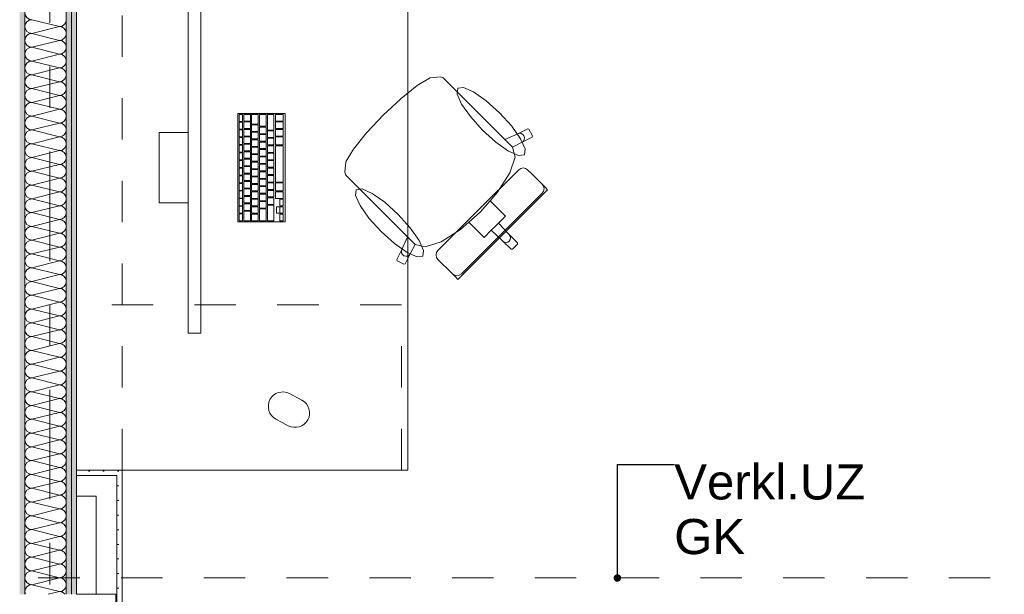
# Model space of a CAD drawing. Header units: metres. Extents: x -4 to 100, y -11 to 17.
# Tile 35 of 256: x 4.06 to 6.44, y 0.71 to 2.1. Entities that reach past the tile are written whole.
import ezdxf

# ---------------------------------------------------------------- set-up
doc = ezdxf.new("R2010")
doc.units = ezdxf.units.M
doc.header["$MEASUREMENT"] = 0
for name, pattern in [('Strichlinie doppelt', [0.546806, 0.264583, -0.105833, 0.070556, -0.105833]), ('Strichlinie eng', [0.115, 0.075, -0.04]), ('Untersicht', [0.1, 0.075, -0.025])]:
    doc.linetypes.add(name, pattern=pattern)
for name, color, linetype in [('152 - Bemaßung_ Beschriftung.Ausbau', 7, 'Continuous'), ('451 - Universal.Achsen Raster', 7, 'Continuous'), ('650 - Abdeckung.Fußboden Aufbau', 7, 'Continuous'), ('Neubau_152 - Bemaßung_ Beschriftung.Ausbau', 7, 'Continuous'), ('Neubau_606 - Struktur.Wand Innen Ausbau', 7, 'Continuous'), ('Neubau_653 - Abdeckung.TB Verkofferung', 7, 'Continuous'), ('Neubau_701 - Einrichtung.Möbel', 7, 'Continuous')]:
    doc.layers.add(name, color=color, linetype=linetype)
doc.styles.add('ERSTELLTER_STIL_2', font='txt')
doc.dimstyles.new('ERSTELLTER_STIL__3', dxfattribs={"dimtxt": 0.1, "dimasz": 0.0532, "dimexe": 0.18, "dimexo": 0.0625, "dimgap": 0, "dimtad": 1, "dimzin": 0, "dimdsep": 46, "dimtxsty": 'ERSTELLTER_STIL_2', "dimblk": 'ARROWHEAD_2', "dimblk1": 'ARROWHEAD_2', "dimblk2": 'ARROWHEAD_2', "dimcen": 0.09, "dimse1": 1, "dimse2": 1, "dimclrd": 7, "dimclre": 7, "dimclrt": 7, "dimazin": 0, "dimtfac": 1, "dimtdec": 4, "dimtmove": 0, "dimatfit": 3, "dimfxl": 1, "dimtolj": 1, "dimtzin": 0, "dimarcsym": 0})
doc.dimstyles.new('ERSTELLTER_STIL__5', dxfattribs={"dimtxt": 0.1, "dimasz": 0.0532, "dimexe": 0.18, "dimexo": 0.0625, "dimgap": 0, "dimtad": 1, "dimtih": 1, "dimtoh": 1, "dimzin": 0, "dimdsep": 46, "dimtxsty": 'ERSTELLTER_STIL_2', "dimblk": 'ARROWHEAD_2', "dimblk1": 'ARROWHEAD_2', "dimblk2": 'ARROWHEAD_2', "dimcen": 0.09, "dimse1": 1, "dimse2": 1, "dimclrd": 7, "dimclre": 7, "dimclrt": 7, "dimazin": 0, "dimtfac": 1, "dimtdec": 4, "dimtmove": 0, "dimatfit": 3, "dimfxl": 1, "dimtolj": 1, "dimtzin": 0, "dimarcsym": 0})
doc.dimstyles.new('ERSTELLTER_STIL__8', dxfattribs={"dimtxt": 0.18, "dimasz": 0.03648, "dimexe": 0.18, "dimexo": 0.0625, "dimgap": 0, "dimtad": 0, "dimtih": 1, "dimtoh": 1, "dimdec": 4, "dimzin": 0, "dimdsep": 46, "dimcen": 0.09, "dimadec": 0, "dimazin": 0, "dimtfac": 1, "dimtdec": 4, "dimtmove": 0, "dimatfit": 3, "dimldrblk": 'ARROWHEAD_11', "dimfxl": 1, "dimtolj": 1, "dimtzin": 0, "dimarcsym": 0})
pattern_1 = [(45, (0, 0), (-0.01767767, 0.01767767), [0, -0.025])]

# ---------------------------------------------------------------- blocks, each defined once
blk = doc.blocks.new('*X37')
at = {"layer": 'Neubau_606 - Struktur.Wand Innen Ausbau', "color": 7, "linetype": 'Continuous', "lineweight": 5}
for p, q in [((4.0867, 2.1), (4.1533, 2.0833)), ((4.0867, 2.0667), (4.1533, 2.0833)), ((4.0867, 2.0667), (4.1533, 2.05)), ((4.0867, 2.0333), (4.1533, 2.05)), ((4.0867, 2.0333), (4.1533, 2.0167)), ((4.0867, 2), (4.1533, 2.0167)), ((4.0867, 2), (4.1533, 1.9833)), ((4.0867, 1.9667), (4.1533, 1.9833)), ((4.0867, 1.9667), (4.1533, 1.95)), ((4.0867, 1.9333), (4.1533, 1.95)), ((4.0867, 1.9333), (4.1533, 1.9167)), ((4.0867, 1.9), (4.1533, 1.9167)), ((4.0867, 1.9), (4.1533, 1.8833)), ((4.0867, 1.8667), (4.1533, 1.8833)), ((4.0867, 1.8667), (4.1533, 1.85)), ((4.0867, 1.8333), (4.1533, 1.85)), ((4.0867, 1.8333), (4.1533, 1.8167)), ((4.0867, 1.8), (4.1533, 1.8167)), ((4.0867, 1.8), (4.1533, 1.7833)), ((4.0867, 1.7667), (4.1533, 1.7833)), ((4.0867, 1.7667), (4.1533, 1.75)), ((4.0867, 1.7333), (4.1533, 1.75)), ((4.0867, 1.7333), (4.1533, 1.7167)), ((4.0867, 1.7), (4.1533, 1.7167)), ((4.0867, 1.7), (4.1533, 1.6833)), ((4.0867, 1.6667), (4.1533, 1.6833)), ((4.0867, 1.6667), (4.1533, 1.65)), ((4.0867, 1.6333), (4.1533, 1.65)), ((4.0867, 1.6333), (4.1533, 1.6167)), ((4.0867, 1.6), (4.1533, 1.6167)), ((4.0867, 1.6), (4.1533, 1.5833)), ((4.0867, 1.5667), (4.1533, 1.5833)), ((4.0867, 1.5667), (4.1533, 1.55)), ((4.0867, 1.5333), (4.1533, 1.55)), ((4.0867, 1.5333), (4.1533, 1.5167)), ((4.0867, 1.5), (4.1533, 1.5167)), ((4.0867, 1.5), (4.1533, 1.4833)), ((4.0867, 1.4667), (4.1533, 1.4833)), ((4.0867, 1.4667), (4.1533, 1.45)), ((4.0867, 1.4333), (4.1533, 1.45)), ((4.0867, 1.4333), (4.1533, 1.4167)), ((4.0867, 1.4), (4.1533, 1.4167)), ((4.0867, 1.4), (4.1533, 1.3833)), ((4.0867, 1.3667), (4.1533, 1.3833)), ((4.0867, 1.3667), (4.1533, 1.35)), ((4.0867, 1.3333), (4.1533, 1.35)), ((4.0867, 1.3333), (4.1533, 1.3167)), ((4.0867, 1.3), (4.1533, 1.3167)), ((4.0867, 1.3), (4.1533, 1.2833)), ((4.0867, 1.2667), (4.1533, 1.2833)), ((4.0867, 1.2667), (4.1533, 1.25)), ((4.0867, 1.2333), (4.1533, 1.25)), ((4.0867, 1.2333), (4.1533, 1.2167)), ((4.0867, 1.2), (4.1533, 1.2167)), ((4.0867, 1.2), (4.1533, 1.1833)), ((4.0867, 1.1667), (4.1533, 1.1833)), ((4.0867, 1.1667), (4.1533, 1.15)), ((4.0867, 1.1333), (4.1533, 1.15)), ((4.0867, 1.1333), (4.1533, 1.1167)), ((4.0867, 1.1), (4.1533, 1.1167)), ((4.0867, 1.1), (4.1533, 1.0833)), ((4.0867, 1.0667), (4.1533, 1.0833)), ((4.0867, 1.0667), (4.1533, 1.05)), ((4.0867, 1.0333), (4.1533, 1.05)), ((4.0867, 1.0333), (4.1533, 1.0167)), ((4.0867, 1), (4.1533, 1.0167)), ((4.0867, 1), (4.1533, 0.9833)), ((4.0867, 0.9667), (4.1533, 0.9833)), ((4.0867, 0.9667), (4.1533, 0.95)), ((4.0867, 0.9333), (4.1533, 0.95)), ((4.0867, 0.9333), (4.1533, 0.9167)), ((4.0867, 0.9), (4.1533, 0.9167)), ((4.0867, 0.9), (4.1533, 0.8833)), ((4.0867, 0.8667), (4.1533, 0.8833)), ((4.0867, 0.8667), (4.1533, 0.85)), ((4.0867, 0.8333), (4.1533, 0.85)), ((4.0867, 0.8333), (4.1533, 0.8167)), ((4.0867, 0.8), (4.1533, 0.8167)), ((4.0867, 0.8), (4.1533, 0.7833)), ((4.0867, 0.7667), (4.1533, 0.7833)), ((4.0867, 0.7667), (4.1533, 0.75)), ((4.0867, 0.7333), (4.1533, 0.75)), ((4.0867, 0.7333), (4.1533, 0.7167)), ((4.1266, 0.71), (4.1533, 0.7167))]:
    blk.add_line(p, q, dxfattribs=at)
for centre, start, end in [((4.0867, 2.1167), 180, 270), ((4.0867, 2.0833), 90, 180), ((4.1533, 2.1), 270, 0), ((4.0867, 2.0833), 180, 270), ((4.1533, 2.0667), 0, 90), ((4.0867, 2.05), 90, 180), ((4.0867, 2.05), 180, 270), ((4.1533, 2.0667), 270, 0), ((4.1533, 2.0333), 0, 90), ((4.0867, 2.0167), 90, 180), ((4.1533, 2.0333), 270, 0), ((4.0867, 2.0167), 180, 270), ((4.0867, 1.9833), 90, 180), ((4.1533, 2), 0, 90), ((4.1533, 2), 270, 0), ((4.0867, 1.9833), 180, 270), ((4.1533, 1.9667), 0, 90), ((4.0867, 1.95), 90, 180), ((4.1533, 1.9667), 270, 0), ((4.0867, 1.95), 180, 270), ((4.0867, 1.9167), 90, 180), ((4.1533, 1.9333), 0, 90), ((4.1533, 1.9333), 270, 0), ((4.0867, 1.9167), 180, 270), ((4.1533, 1.9), 0, 90), ((4.0867, 1.8833), 90, 180), ((4.0867, 1.8833), 180, 270), ((4.1533, 1.9), 270, 0), ((4.1533, 1.8667), 0, 90), ((4.0867, 1.85), 90, 180), ((4.1533, 1.8667), 270, 0), ((4.0867, 1.85), 180, 270), ((4.0867, 1.8167), 90, 180), ((4.1533, 1.8333), 0, 90), ((4.1533, 1.8333), 270, 0), ((4.0867, 1.8167), 180, 270), ((4.1533, 1.8), 0, 90), ((4.0867, 1.7833), 90, 180), ((4.1533, 1.8), 270, 0), ((4.0867, 1.7833), 180, 270), ((4.0867, 1.75), 90, 180), ((4.1533, 1.7667), 0, 90), ((4.1533, 1.7667), 270, 0), ((4.0867, 1.75), 180, 270), ((4.1533, 1.7333), 0, 90), ((4.0867, 1.7167), 90, 180), ((4.0867, 1.7167), 180, 270), ((4.1533, 1.7333), 270, 0), ((4.1533, 1.7), 0, 90), ((4.0867, 1.6833), 90, 180), ((4.1533, 1.7), 270, 0), ((4.0867, 1.6833), 180, 270), ((4.0867, 1.65), 90, 180), ((4.1533, 1.6667), 0, 90), ((4.1533, 1.6667), 270, 0), ((4.0867, 1.65), 180, 270), ((4.1533, 1.6333), 0, 90), ((4.0867, 1.6167), 90, 180), ((4.1533, 1.6333), 270, 0), ((4.0867, 1.6167), 180, 270), ((4.0867, 1.5833), 90, 180), ((4.1533, 1.6), 0, 90), ((4.1533, 1.6), 270, 0), ((4.0867, 1.5833), 180, 270), ((4.1533, 1.5667), 0, 90), ((4.0867, 1.55), 90, 180), ((4.0867, 1.55), 180, 270), ((4.1533, 1.5667), 270, 0), ((4.1533, 1.5333), 0, 90), ((4.0867, 1.5167), 90, 180), ((4.1533, 1.5333), 270, 0), ((4.0867, 1.5167), 180, 270), ((4.0867, 1.4833), 90, 180), ((4.1533, 1.5), 0, 90), ((4.1533, 1.5), 270, 0), ((4.0867, 1.4833), 180, 270), ((4.1533, 1.4667), 0, 90), ((4.0867, 1.45), 90, 180), ((4.1533, 1.4667), 270, 0), ((4.0867, 1.45), 180, 270), ((4.0867, 1.4167), 90, 180), ((4.1533, 1.4333), 0, 90), ((4.1533, 1.4333), 270, 0), ((4.0867, 1.4167), 180, 270), ((4.1533, 1.4), 0, 90), ((4.0867, 1.3833), 90, 180), ((4.0867, 1.3833), 180, 270), ((4.1533, 1.4), 270, 0), ((4.1533, 1.3667), 0, 90), ((4.0867, 1.35), 90, 180), ((4.1533, 1.3667), 270, 0), ((4.0867, 1.35), 180, 270), ((4.0867, 1.3167), 90, 180), ((4.1533, 1.3333), 0, 90), ((4.1533, 1.3333), 270, 0), ((4.0867, 1.3167), 180, 270), ((4.1533, 1.3), 0, 90), ((4.0867, 1.2833), 90, 180), ((4.1533, 1.3), 270, 0), ((4.0867, 1.2833), 180, 270), ((4.0867, 1.25), 90, 180), ((4.1533, 1.2667), 0, 90), ((4.1533, 1.2667), 270, 0), ((4.0867, 1.25), 180, 270), ((4.1533, 1.2333), 0, 90), ((4.0867, 1.2167), 90, 180), ((4.0867, 1.2167), 180, 270), ((4.1533, 1.2333), 270, 0), ((4.1533, 1.2), 0, 90), ((4.0867, 1.1833), 90, 180), ((4.1533, 1.2), 270, 0), ((4.0867, 1.1833), 180, 270), ((4.0867, 1.15), 90, 180), ((4.1533, 1.1667), 0, 90), ((4.1533, 1.1667), 270, 0), ((4.0867, 1.15), 180, 270), ((4.1533, 1.1333), 0, 90), ((4.0867, 1.1167), 90, 180), ((4.1533, 1.1333), 270, 0), ((4.0867, 1.1167), 180, 270), ((4.0867, 1.0833), 90, 180), ((4.1533, 1.1), 0, 90), ((4.1533, 1.1), 270, 0), ((4.0867, 1.0833), 180, 270), ((4.1533, 1.0667), 0, 90), ((4.0867, 1.05), 90, 180), ((4.0867, 1.05), 180, 270), ((4.1533, 1.0667), 270, 0), ((4.1533, 1.0333), 0, 90), ((4.0867, 1.0167), 90, 180), ((4.1533, 1.0333), 270, 0), ((4.0867, 1.0167), 180, 270), ((4.0867, 0.9833), 90, 180), ((4.1533, 1), 0, 90), ((4.1533, 1), 270, 0), ((4.0867, 0.9833), 180, 270), ((4.1533, 0.9667), 0, 90), ((4.0867, 0.95), 90, 180), ((4.1533, 0.9667), 270, 0), ((4.0867, 0.95), 180, 270), ((4.0867, 0.9167), 90, 180), ((4.1533, 0.9333), 0, 90), ((4.1533, 0.9333), 270, 0), ((4.0867, 0.9167), 180, 270), ((4.1533, 0.9), 0, 90), ((4.0867, 0.8833), 90, 180), ((4.0867, 0.8833), 180, 270), ((4.1533, 0.9), 270, 0), ((4.1533, 0.8667), 0, 90), ((4.0867, 0.85), 90, 180), ((4.1533, 0.8667), 270, 0), ((4.0867, 0.85), 180, 270), ((4.0867, 0.8167), 90, 180), ((4.1533, 0.8333), 0, 90), ((4.1533, 0.8333), 270, 0), ((4.0867, 0.8167), 180, 270), ((4.1533, 0.8), 0, 90), ((4.0867, 0.7833), 90, 180), ((4.1533, 0.8), 270, 0), ((4.0867, 0.7833), 180, 270), ((4.0867, 0.75), 90, 180), ((4.1533, 0.7667), 0, 90), ((4.1533, 0.7667), 270, 0), ((4.0867, 0.75), 180, 270), ((4.1533, 0.7333), 0, 90), ((4.0867, 0.7167), 90, 180), ((4.0867, 0.7167), 180, 203.6445), ((4.1533, 0.7333), 270, 0), ((4.1533, 0.7), 36.794, 90)]:
    blk.add_arc(centre, 0.0167, start, end, dxfattribs=at)
blk = doc.blocks.new('ARROWHEAD_11')
at = {"color": 0, "linetype": 'Continuous', "lineweight": 0}
blk.add_line((0, 0), (-1, 0), dxfattribs=at)
at = {"color": 0, "linetype": 'Continuous', "lineweight": 0, "const_width": 0.25, "flags": 128}
blk.add_lwpolyline([(-0.125, 0, 1), (0.125, 0, 1)], format="xyb", close=True, dxfattribs=at)
blk = doc.blocks.new('*D420')
at = {"layer": '152 - Bemaßung_ Beschriftung.Ausbau', "color": 7, "linetype": 'Continuous', "lineweight": 5}
for p, q in [((-1.71, 5.8927), (-1.64, 5.8523)), ((-1.675, 0.245), (-1.675, 5.8725)), ((-1.71, 0.2652), (-1.64, 0.2248)), ((-1.6225, 0.245), (-1.7275, 0.245)), ((-1.675, 0.005), (-1.675, 0.245))]:
    blk.add_line(p, q, dxfattribs=at)
at = {"layer": '152 - Bemaßung_ Beschriftung.Ausbau', "color": 7, "lineweight": 5, "char_height": 0.1, "attachment_point": 7, "rotation": 90, "style": 'ERSTELLTER_STIL_2'}
for s, insert in [('\\A1;{\\pql;\\fArial|b0|i0|c0|p38;15}', (-1.695, 5.7005)), ('\\A1;{\\pql;\\fArial|b0|i0|c0|p38;5,62\\fArial|b0|i0|c0|p38;\\A1{\\H.66x;\\S75^  ;}}', (-1.6756, 2.7997))]:
    blk.add_mtext(s, dxfattribs=dict(at, insert=insert))
blk = doc.blocks.new('ARROWHEAD_2')
at = {"color": 0, "linetype": 'Continuous', "lineweight": 0}
for p, q in [((-0.378, -0.655), (0.378, 0.655)), ((0, 0), (-1, 0))]:
    blk.add_line(p, q, dxfattribs=at)
blk = doc.blocks.new('*D421')
at = {"layer": '152 - Bemaßung_ Beschriftung.Ausbau', "color": 7, "linetype": 'Continuous', "lineweight": 5}
for p, q in [((-1.71, 6.0427), (-1.64, 6.0023)), ((-1.675, 5.8725), (-1.675, 6.0225)), ((-1.71, 5.8927), (-1.64, 5.8523)), ((-1.6225, 5.8725), (-1.7275, 5.8725)), ((-1.675, 0.245), (-1.675, 5.8725))]:
    blk.add_line(p, q, dxfattribs=at)
blk = doc.blocks.new('*D479')
at = {"layer": '152 - Bemaßung_ Beschriftung.Ausbau', "color": 7, "linetype": 'Continuous', "lineweight": 5}
for p, q in [((0.225, -4.6125), (0.225, -4.5075)), ((4.045, -4.6125), (4.045, -4.5075)), ((0.2452, -4.525), (0.2048, -4.595)), ((4.0652, -4.525), (4.0248, -4.595)), ((-0.015, -4.56), (0.225, -4.56)), ((0.225, -4.56), (4.045, -4.56)), ((4.045, -4.56), (4.195, -4.56))]:
    blk.add_line(p, q, dxfattribs=at)
at = {"layer": '152 - Bemaßung_ Beschriftung.Ausbau', "color": 7, "lineweight": 5, "char_height": 0.1, "attachment_point": 7, "style": 'ERSTELLTER_STIL_2'}
for s, insert in [('\\A1;{\\pql;\\fArial|b0|i0|c0|p38;3,82}', (1.9261, -4.54)), ('\\A1;{\\pql;\\fArial|b0|i0|c0|p38;15}', (3.873, -4.54))]:
    blk.add_mtext(s, dxfattribs=dict(at, insert=insert))
blk = doc.blocks.new('*D480')
at = {"layer": '152 - Bemaßung_ Beschriftung.Ausbau', "color": 7, "linetype": 'Continuous', "lineweight": 5}
for p, q in [((4.195, -4.6125), (4.195, -4.5075)), ((4.0652, -4.525), (4.0248, -4.595)), ((4.2152, -4.525), (4.1748, -4.595)), ((4.045, -4.56), (4.195, -4.56)), ((4.195, -4.56), (7.655, -4.56))]:
    blk.add_line(p, q, dxfattribs=at)
blk = doc.blocks.new('*D481')
at = {"layer": '152 - Bemaßung_ Beschriftung.Ausbau', "color": 7, "linetype": 'Continuous', "lineweight": 5}
for p, q in [((4.2152, -4.525), (4.1748, -4.595)), ((7.6752, -4.525), (7.6348, -4.595)), ((4.195, -4.56), (7.655, -4.56))]:
    blk.add_line(p, q, dxfattribs=at)
at = {"layer": '152 - Bemaßung_ Beschriftung.Ausbau', "color": 7, "lineweight": 5, "char_height": 0.1, "attachment_point": 7, "style": 'ERSTELLTER_STIL_2'}
for s, insert in [('\\A1;{\\pql;\\fArial|b0|i0|c0|p38;3,46}', (5.7161, -4.54)), ('\\A1;{\\pql;\\fArial|b0|i0|c0|p38;15}', (7.483, -4.54))]:
    blk.add_mtext(s, dxfattribs=dict(at, insert=insert))
blk = doc.blocks.new('*D482')
at = {"layer": '152 - Bemaßung_ Beschriftung.Ausbau', "color": 7, "linetype": 'Continuous', "lineweight": 5}
for p, q in [((7.655, -4.6125), (7.655, -4.5075)), ((7.805, -4.6125), (7.805, -4.5075)), ((7.6752, -4.525), (7.6348, -4.595)), ((7.8252, -4.525), (7.7848, -4.595)), ((4.195, -4.56), (7.655, -4.56)), ((7.655, -4.56), (7.805, -4.56)), ((7.805, -4.56), (11.245, -4.56))]:
    blk.add_line(p, q, dxfattribs=at)

msp = doc.modelspace()

# ---------------------------------------------------------------- hatches: boundary and pattern name
at = {"layer": 'Neubau_606 - Struktur.Wand Innen Ausbau', "linetype": 'Continuous', "lineweight": 0, "true_color": 0x000000}
h = msp.add_hatch(dxfattribs=at)
h.set_pattern_fill('Gips_0001', color=18, style=0, pattern_type=2)
h.set_pattern_definition(pattern_1)
h.paths.add_polyline_path([(4.0575, 0.71), (4.07, 0.71), (4.07, 5.1), (4.0575, 5.1)])
h = msp.add_hatch(dxfattribs=at)
h.set_pattern_fill('Gips_0001', color=18, style=0, pattern_type=2)
h.set_pattern_definition(pattern_1)
h.paths.add_polyline_path([(4.1825, 5.1), (4.17, 5.1), (4.17, 0.71), (4.1825, 0.71)])
h = msp.add_hatch(dxfattribs=at)
h.set_pattern_fill('Gips_0001', color=18, style=0, pattern_type=2)
h.set_pattern_definition(pattern_1)
h.paths.add_polyline_path([(4.195, 5.1), (4.1825, 5.1), (4.1825, 0.71), (4.195, 0.71)])
h = msp.add_hatch(dxfattribs=at)
h.set_pattern_fill('Gips_0001', color=18, style=0, pattern_type=2)
h.set_pattern_definition(pattern_1)
h.paths.add_polyline_path([(4.2925, 1.01), (4.195, 1.01), (4.195, 0.9975), (4.2925, 0.9975)])
h = msp.add_hatch(dxfattribs=at)
h.set_pattern_fill('Gips_0001', color=18, style=0, pattern_type=2)
h.set_pattern_definition(pattern_1)
h.paths.add_polyline_path([(4.2925, 0.9975), (4.305, 1.01), (4.2925, 1.01)])
h = msp.add_hatch(dxfattribs=at)
h.set_pattern_fill('Gips_0001', color=18, style=0, pattern_type=2)
h.set_pattern_definition(pattern_1)
h.paths.add_polyline_path([(4.2925, 0.9975), (4.305, 0.9975), (4.305, 1.01)])
h = msp.add_hatch(dxfattribs=at)
h.set_pattern_fill('Gips_0001', color=18, style=0, pattern_type=2)
h.set_pattern_definition(pattern_1)
h.paths.add_polyline_path([(4.2925, 0.9975), (4.2925, 0.255), (4.305, 0.255), (4.305, 0.9975)])

# ---------------------------------------------------------------- linework, layer by layer
at = {"layer": '451 - Universal.Achsen Raster', "color": 160, "linetype": 'Strichlinie doppelt', "lineweight": 9, "true_color": 0x3232ff}
msp.add_line((4.13, -10.585), (4.13, 16.355), dxfattribs=at)
at = {"layer": '650 - Abdeckung.Fußboden Aufbau', "color": 7, "linetype": 'Continuous', "lineweight": 13, "flags": 128}
msp.add_lwpolyline([(4.195, 5.8725), (4.195, 0.71), (4.29, 0.71), (4.29, 0.255), (7.57, 0.255), (7.57, 0.71), (7.655, 0.71), (7.655, 5.19), (7.22, 5.19), (7.22, 5.8725), (6.42, 5.8725)], dxfattribs=at)
at = {"layer": 'Neubau_606 - Struktur.Wand Innen Ausbau', "color": 1, "linetype": 'Continuous', "lineweight": 13}
for p, q in [((4.07, 5.1), (4.07, 0.71)), ((4.17, 5.1), (4.17, 0.71))]:
    msp.add_line(p, q, dxfattribs=at)
at = {"layer": 'Neubau_606 - Struktur.Wand Innen Ausbau', "color": 1, "linetype": 'Continuous', "lineweight": 9}
msp.add_line((4.1825, 5.1), (4.1825, 0.71), dxfattribs=at)
at = {"layer": 'Neubau_606 - Struktur.Wand Innen Ausbau', "color": 1, "linetype": 'Continuous', "lineweight": 5}
for p, q in [((4.2425, 0.9975), (4.195, 0.9975)), ((4.2925, 0.9975), (4.2425, 0.9975)), ((4.2925, 0.9975), (4.2425, 0.9975)), ((4.2925, 0.9475), (4.2925, 0.9975)), ((4.2925, 0.255), (4.2925, 0.9475))]:
    msp.add_line(p, q, dxfattribs=at)
at = {"layer": 'Neubau_606 - Struktur.Wand Innen Ausbau', "color": 1, "linetype": 'Continuous', "lineweight": 13, "flags": 128}
for points in [[(4.195, 1.01), (4.195, 5.1)], [(4.195, 0.71), (4.195, 0.9975)]]:
    msp.add_lwpolyline(points, dxfattribs=at)
at = {"layer": 'Neubau_606 - Struktur.Wand Innen Ausbau', "color": 1, "linetype": 'Continuous', "lineweight": 5, "flags": 128}
for points in [[(4.2925, 1.01), (4.195, 1.01)], [(4.305, 1.01), (4.2925, 1.01)], [(4.305, 0.255), (4.305, 1.01)], [(4.195, 0.9975), (4.195, 0.9475)], [(4.195, 0.9475), (4.2425, 0.9475)], [(4.2425, 0.9475), (4.2425, 0.71)]]:
    msp.add_lwpolyline(points, dxfattribs=at)
at = {"layer": 'Neubau_653 - Abdeckung.TB Verkofferung', "color": 1, "linetype": 'Untersicht', "lineweight": 9}
for p, q in [((4.195, 1.01), (4.195, 5.0505)), ((4.305, 1.01), (4.305, 5.0505)), ((4.305, 1.01), (4.195, 1.01)), ((0.7025, 0.7495), (29.33, 0.7495))]:
    msp.add_line(p, q, dxfattribs=at)
at = {"layer": 'Neubau_701 - Einrichtung.Möbel', "color": 1, "linetype": 'Continuous', "lineweight": 5}
for p, q in [((5.018, 1.9407), (5.0474, 1.9586)), ((5.0474, 1.9586), (5.0489, 1.9592)), ((5.0489, 1.9592), (5.0741, 1.9615)), ((5.0741, 1.9615), (5.0811, 1.9592)), ((5.0811, 1.9592), (5.0978, 1.9425)), ((4.9789, 1.9093), (5.018, 1.9407)), ((5.0978, 1.9425), (5.1173, 1.923)), ((4.9359, 1.8691), (4.9783, 1.9088)), ((4.9783, 1.9088), (4.9789, 1.9093)), ((5.1173, 1.923), (5.2301, 1.8102)), ((4.9359, 1.8691), (4.8961, 1.8267)), ((5.2608, 1.824), (5.2851, 1.8361)), ((5.2851, 1.8361), (5.2881, 1.835)), ((5.2881, 1.835), (5.2966, 1.8189)), ((4.8957, 1.8261), (4.8642, 1.7869)), ((4.8961, 1.8267), (4.8957, 1.8261)), ((5.2301, 1.8102), (5.2608, 1.824)), ((5.2485, 1.7918), (5.2301, 1.8102)), ((5.2608, 1.824), (5.265, 1.8251)), ((5.265, 1.8251), (5.2693, 1.8245)), ((5.2693, 1.8245), (5.2732, 1.8223)), ((5.2957, 1.8159), (5.2713, 1.8039)), ((5.2732, 1.8223), (5.2759, 1.8189)), ((5.2768, 1.8103), (5.2747, 1.8065)), ((5.2759, 1.8189), (5.2772, 1.8146)), ((5.2772, 1.8146), (5.2768, 1.8103)), ((5.2966, 1.8189), (5.2957, 1.8159)), ((4.8642, 1.7869), (4.8464, 1.7576)), ((5.2485, 1.7918), (5.2486, 1.7916)), ((5.2713, 1.8039), (5.2486, 1.7916)), ((5.2486, 1.7916), (5.2547, 1.7677)), ((5.2747, 1.8065), (5.2713, 1.8039)), ((5.2547, 1.7677), (5.242, 1.7294)), ((4.8458, 1.756), (4.8434, 1.7309)), ((4.8464, 1.7576), (4.8458, 1.756)), ((5.1656, 1.6394), (5.2632, 1.737)), ((5.2632, 1.737), (5.2682, 1.7403)), ((5.2682, 1.7403), (5.274, 1.7415)), ((5.274, 1.7415), (5.2799, 1.7404)), ((5.2799, 1.7404), (5.2848, 1.7371)), ((5.2848, 1.7371), (5.2872, 1.7346)), ((4.8434, 1.7309), (4.8458, 1.7239)), ((4.8458, 1.7239), (4.8625, 1.7071)), ((5.242, 1.7294), (5.2124, 1.6826)), ((5.2872, 1.7346), (5.293, 1.7289)), ((5.293, 1.7289), (5.3104, 1.7115)), ((4.8625, 1.7071), (4.882, 1.6877)), ((5.3104, 1.7115), (5.3175, 1.7043)), ((5.3175, 1.7043), (5.32, 1.7019)), ((5.3233, 1.6969), (5.32, 1.7019)), ((5.32, 1.7019), (5.3255, 1.6964)), ((5.3244, 1.6911), (5.3233, 1.6969)), ((5.3233, 1.6852), (5.3244, 1.6911)), ((5.3255, 1.6964), (5.3279, 1.694)), ((5.3279, 1.694), (5.3332, 1.6887)), ((4.882, 1.6877), (4.9947, 1.5749)), ((5.2124, 1.6826), (5.1945, 1.6621)), ((5.2223, 1.5827), (5.3199, 1.6803)), ((5.3332, 1.6887), (5.2247, 1.5802)), ((5.3199, 1.6803), (5.3233, 1.6852)), ((5.1945, 1.6621), (5.1704, 1.6346)), ((5.1945, 1.6621), (5.2154, 1.6412)), ((5.1656, 1.6394), (5.068, 1.5418)), ((5.1429, 1.6105), (5.1704, 1.6346)), ((5.2315, 1.6251), (5.2144, 1.608)), ((5.2154, 1.6412), (5.2315, 1.6251)), ((5.1224, 1.5925), (5.1429, 1.6105)), ((5.1429, 1.6105), (5.1637, 1.5896)), ((5.197, 1.5906), (5.2057, 1.5993)), ((5.2144, 1.608), (5.2057, 1.5993)), ((5.2144, 1.608), (5.2403, 1.5801)), ((4.9947, 1.5749), (4.9809, 1.5442)), ((5.0132, 1.5564), (4.9947, 1.5749)), ((5.0756, 1.5629), (5.1224, 1.5925)), ((5.1163, 1.4718), (5.2247, 1.5802)), ((5.2223, 1.5827), (5.1247, 1.4851)), ((5.1637, 1.5896), (5.1799, 1.5735)), ((5.1799, 1.5735), (5.197, 1.5906)), ((5.197, 1.5906), (5.2248, 1.5646)), ((5.2403, 1.5801), (5.2428, 1.5765)), ((5.2403, 1.5801), (5.2602, 1.5602)), ((5.2428, 1.5765), (5.2438, 1.5722)), ((5.2438, 1.5722), (5.243, 1.5679)), ((5.0011, 1.5336), (5.0134, 1.5564)), ((5.0132, 1.5564), (5.0134, 1.5564)), ((5.0134, 1.5564), (5.0373, 1.5503)), ((5.0373, 1.5503), (5.0756, 1.5629)), ((5.2248, 1.5646), (5.2285, 1.5622)), ((5.2248, 1.5646), (5.2447, 1.5447)), ((5.2285, 1.5622), (5.2328, 1.5612)), ((5.2328, 1.5612), (5.2371, 1.562)), ((5.2371, 1.562), (5.2406, 1.5643)), ((5.243, 1.5679), (5.2406, 1.5643)), ((5.2479, 1.5447), (5.2541, 1.5509)), ((5.2603, 1.5571), (5.2541, 1.5509)), ((5.2602, 1.5602), (5.2603, 1.5571)), ((4.9809, 1.5442), (4.9689, 1.5199)), ((4.9809, 1.5442), (4.9798, 1.54)), ((4.9798, 1.54), (4.9804, 1.5357)), ((4.9804, 1.5357), (4.9826, 1.5318)), ((4.9826, 1.5318), (4.9861, 1.5291)), ((4.9861, 1.5291), (4.9903, 1.5278)), ((4.989, 1.5093), (5.0011, 1.5336)), ((4.9903, 1.5278), (4.9947, 1.5282)), ((4.9947, 1.5282), (4.9984, 1.5303)), ((4.9984, 1.5303), (5.0011, 1.5336)), ((5.0646, 1.5368), (5.0635, 1.5309)), ((5.0635, 1.5309), (5.0646, 1.5251)), ((5.068, 1.5418), (5.0646, 1.5368)), ((5.0646, 1.5251), (5.0679, 1.5202)), ((5.2447, 1.5447), (5.2479, 1.5447)), ((4.9689, 1.5199), (4.9699, 1.5168)), ((4.9699, 1.5168), (4.986, 1.5084)), ((4.986, 1.5084), (4.989, 1.5093)), ((5.0679, 1.5202), (5.0703, 1.5177)), ((5.0703, 1.5177), (5.0761, 1.5119)), ((5.0761, 1.5119), (5.0935, 1.4946)), ((5.0935, 1.4946), (5.1006, 1.4874)), ((5.1006, 1.4874), (5.1031, 1.485)), ((5.1031, 1.485), (5.1086, 1.4794)), ((5.108, 1.4817), (5.1031, 1.4849)), ((5.1139, 1.4805), (5.108, 1.4817)), ((5.1086, 1.4794), (5.111, 1.477)), ((5.111, 1.477), (5.1163, 1.4718)), ((5.1197, 1.4817), (5.1139, 1.4805)), ((5.1247, 1.4851), (5.1197, 1.4817))]:
    msp.add_line(p, q, dxfattribs=at)
at = {"layer": 'Neubau_701 - Einrichtung.Möbel', "color": 1, "linetype": 'Strichlinie eng', "lineweight": 5}
for p, q in [((4.98, 1.41), (4.195, 1.41)), ((4.98, 1.01), (4.98, 1.41))]:
    msp.add_line(p, q, dxfattribs=at)
at = {"layer": 'Neubau_701 - Einrichtung.Möbel', "color": 1, "linetype": 'Continuous', "lineweight": 5, "flags": 128}
for points in [[(4.195, 3.01), (4.195, 1.01), (4.995, 1.01), (4.995, 2.21), (6.395, 2.21), (6.395, 3.01)], [(4.4949, 2.1421), (4.4949, 1.3421), (4.4649, 1.3421), (4.4649, 2.1421)], [(5.2172, 1.8744), (5.2464, 1.842), (5.268, 1.8115), (5.2787, 1.7874), (5.277, 1.7733), (5.2629, 1.7716), (5.2388, 1.7823), (5.2083, 1.8039), (5.1759, 1.8331), (5.1467, 1.8654), (5.1252, 1.8959), (5.1144, 1.9201), (5.1162, 1.9341), (5.1302, 1.9359), (5.1544, 1.9251), (5.1849, 1.9036)], [(4.6989, 1.8731), (4.6989, 1.6111), (4.5849, 1.6111), (4.5849, 1.8731)], [(4.5959, 1.8621), (4.5959, 1.8538), (4.5957, 1.8536), (4.5881, 1.8536), (4.5879, 1.8538), (4.5879, 1.8704), (4.5881, 1.8706), (4.5957, 1.8706), (4.5959, 1.8704)], [(4.6149, 1.8626), (4.6149, 1.8548), (4.6147, 1.8546), (4.5991, 1.8546), (4.5989, 1.8548), (4.5989, 1.8704), (4.5991, 1.8706), (4.6147, 1.8706), (4.6149, 1.8704)], [(4.6339, 1.8591), (4.6339, 1.8478), (4.6337, 1.8476), (4.6181, 1.8476), (4.6179, 1.8478), (4.6179, 1.8704), (4.6181, 1.8706), (4.6337, 1.8706), (4.6339, 1.8704)], [(4.6529, 1.8564), (4.6529, 1.8423), (4.6527, 1.8421), (4.6371, 1.8421), (4.6369, 1.8423), (4.6369, 1.8704), (4.6371, 1.8706), (4.6527, 1.8706), (4.6529, 1.8704)], [(4.6719, 1.8519), (4.6719, 1.8333), (4.6717, 1.8331), (4.6561, 1.8331), (4.6559, 1.8333), (4.6559, 1.8704), (4.6561, 1.8706), (4.6717, 1.8706), (4.6719, 1.8704)], [(4.6939, 1.8626), (4.6939, 1.8548), (4.6937, 1.8546), (4.6761, 1.8546), (4.6759, 1.8548), (4.6759, 1.8704), (4.6761, 1.8706), (4.6937, 1.8706), (4.6939, 1.8704)], [(4.5959, 1.8436), (4.5959, 1.8353), (4.5957, 1.8351), (4.5881, 1.8351), (4.5879, 1.8353), (4.5879, 1.8519), (4.5881, 1.8521), (4.5957, 1.8521), (4.5959, 1.8519)], [(4.5959, 1.8251), (4.5959, 1.8168), (4.5957, 1.8166), (4.5881, 1.8166), (4.5879, 1.8168), (4.5879, 1.8334), (4.5881, 1.8336), (4.5957, 1.8336), (4.5959, 1.8334)], [(4.6149, 1.8446), (4.6149, 1.8368), (4.6147, 1.8366), (4.5991, 1.8366), (4.5989, 1.8368), (4.5989, 1.8524), (4.5991, 1.8526), (4.6147, 1.8526), (4.6149, 1.8524)], [(4.6149, 1.8266), (4.6149, 1.8188), (4.6147, 1.8186), (4.5991, 1.8186), (4.5989, 1.8188), (4.5989, 1.8344), (4.5991, 1.8346), (4.6147, 1.8346), (4.6149, 1.8344)], [(4.6339, 1.8376), (4.6339, 1.8298), (4.6337, 1.8296), (4.6181, 1.8296), (4.6179, 1.8298), (4.6179, 1.8454), (4.6181, 1.8456), (4.6337, 1.8456), (4.6339, 1.8454)], [(4.6529, 1.8321), (4.6529, 1.8243), (4.6527, 1.8241), (4.6371, 1.8241), (4.6369, 1.8243), (4.6369, 1.8399), (4.6371, 1.8401), (4.6527, 1.8401), (4.6529, 1.8399)], [(4.6939, 1.8446), (4.6939, 1.8368), (4.6937, 1.8366), (4.6761, 1.8366), (4.6759, 1.8368), (4.6759, 1.8524), (4.6761, 1.8526), (4.6937, 1.8526), (4.6939, 1.8524)], [(4.6939, 1.8266), (4.6939, 1.8188), (4.6937, 1.8186), (4.6761, 1.8186), (4.6759, 1.8188), (4.6759, 1.8344), (4.6761, 1.8346), (4.6937, 1.8346), (4.6939, 1.8344)], [(4.4649, 1.6571), (4.3949, 1.6571), (4.3949, 1.8271), (4.4649, 1.8271)], [(4.5959, 1.8066), (4.5959, 1.7983), (4.5957, 1.7981), (4.5881, 1.7981), (4.5879, 1.7983), (4.5879, 1.8149), (4.5881, 1.8151), (4.5957, 1.8151), (4.5959, 1.8149)], [(4.6149, 1.8086), (4.6149, 1.8008), (4.6147, 1.8006), (4.5991, 1.8006), (4.5989, 1.8008), (4.5989, 1.8164), (4.5991, 1.8166), (4.6147, 1.8166), (4.6149, 1.8164)], [(4.6339, 1.8196), (4.6339, 1.8118), (4.6337, 1.8116), (4.6181, 1.8116), (4.6179, 1.8118), (4.6179, 1.8274), (4.6181, 1.8276), (4.6337, 1.8276), (4.6339, 1.8274)], [(4.6339, 1.8016), (4.6339, 1.7938), (4.6337, 1.7936), (4.6181, 1.7936), (4.6179, 1.7938), (4.6179, 1.8094), (4.6181, 1.8096), (4.6337, 1.8096), (4.6339, 1.8094)], [(4.6529, 1.8141), (4.6529, 1.8063), (4.6527, 1.8061), (4.6371, 1.8061), (4.6369, 1.8063), (4.6369, 1.8219), (4.6371, 1.8221), (4.6527, 1.8221), (4.6529, 1.8219)], [(4.6719, 1.8231), (4.6719, 1.8153), (4.6717, 1.8151), (4.6561, 1.8151), (4.6559, 1.8153), (4.6559, 1.8309), (4.6561, 1.8311), (4.6717, 1.8311), (4.6719, 1.8309)], [(4.6719, 1.8051), (4.6719, 1.7973), (4.6717, 1.7971), (4.6561, 1.7971), (4.6559, 1.7973), (4.6559, 1.8129), (4.6561, 1.8131), (4.6717, 1.8131), (4.6719, 1.8129)], [(4.6939, 1.8069), (4.6939, 1.7973), (4.6937, 1.7971), (4.6761, 1.7971), (4.6759, 1.7973), (4.6759, 1.8164), (4.6761, 1.8166), (4.6937, 1.8166), (4.6939, 1.8164)], [(4.5959, 1.7881), (4.5959, 1.7798), (4.5957, 1.7796), (4.5881, 1.7796), (4.5879, 1.7798), (4.5879, 1.7964), (4.5881, 1.7966), (4.5957, 1.7966), (4.5959, 1.7964)], [(4.6149, 1.7906), (4.6149, 1.7828), (4.6147, 1.7826), (4.5991, 1.7826), (4.5989, 1.7828), (4.5989, 1.7984), (4.5991, 1.7986), (4.6147, 1.7986), (4.6149, 1.7984)], [(4.6339, 1.7836), (4.6339, 1.7758), (4.6337, 1.7756), (4.6181, 1.7756), (4.6179, 1.7758), (4.6179, 1.7914), (4.6181, 1.7916), (4.6337, 1.7916), (4.6339, 1.7914)], [(4.6529, 1.7961), (4.6529, 1.7883), (4.6527, 1.7881), (4.6371, 1.7881), (4.6369, 1.7883), (4.6369, 1.8039), (4.6371, 1.8041), (4.6527, 1.8041), (4.6529, 1.8039)], [(4.6529, 1.7781), (4.6529, 1.7703), (4.6527, 1.7701), (4.6371, 1.7701), (4.6369, 1.7703), (4.6369, 1.7859), (4.6371, 1.7861), (4.6527, 1.7861), (4.6529, 1.7859)], [(4.6719, 1.7871), (4.6719, 1.7793), (4.6717, 1.7791), (4.6561, 1.7791), (4.6559, 1.7793), (4.6559, 1.7949), (4.6561, 1.7951), (4.6717, 1.7951), (4.6719, 1.7949)], [(4.6939, 1.7511), (4.6939, 1.7073), (4.6937, 1.7071), (4.6761, 1.7071), (4.6759, 1.7073), (4.6759, 1.7949), (4.6761, 1.7951), (4.6937, 1.7951), (4.6939, 1.7949)], [(4.5959, 1.7696), (4.5959, 1.7613), (4.5957, 1.7611), (4.5881, 1.7611), (4.5879, 1.7613), (4.5879, 1.7779), (4.5881, 1.7781), (4.5957, 1.7781), (4.5959, 1.7779)], [(4.6149, 1.7726), (4.6149, 1.7648), (4.6147, 1.7646), (4.5991, 1.7646), (4.5989, 1.7648), (4.5989, 1.7804), (4.5991, 1.7806), (4.6147, 1.7806), (4.6149, 1.7804)], [(4.6149, 1.7546), (4.6149, 1.7468), (4.6147, 1.7466), (4.5991, 1.7466), (4.5989, 1.7468), (4.5989, 1.7624), (4.5991, 1.7626), (4.6147, 1.7626), (4.6149, 1.7624)], [(4.6339, 1.7656), (4.6339, 1.7578), (4.6337, 1.7576), (4.6181, 1.7576), (4.6179, 1.7578), (4.6179, 1.7734), (4.6181, 1.7736), (4.6337, 1.7736), (4.6339, 1.7734)], [(4.6529, 1.7601), (4.6529, 1.7523), (4.6527, 1.7521), (4.6371, 1.7521), (4.6369, 1.7523), (4.6369, 1.7679), (4.6371, 1.7681), (4.6527, 1.7681), (4.6529, 1.7679)], [(4.6719, 1.7691), (4.6719, 1.7613), (4.6717, 1.7611), (4.6561, 1.7611), (4.6559, 1.7613), (4.6559, 1.7769), (4.6561, 1.7771), (4.6717, 1.7771), (4.6719, 1.7769)], [(4.5959, 1.7511), (4.5959, 1.7428), (4.5957, 1.7426), (4.5881, 1.7426), (4.5879, 1.7428), (4.5879, 1.7594), (4.5881, 1.7596), (4.5957, 1.7596), (4.5959, 1.7594)], [(4.5959, 1.7326), (4.5959, 1.7243), (4.5957, 1.7241), (4.5881, 1.7241), (4.5879, 1.7243), (4.5879, 1.7409), (4.5881, 1.7411), (4.5957, 1.7411), (4.5959, 1.7409)], [(4.6149, 1.7366), (4.6149, 1.7288), (4.6147, 1.7286), (4.5991, 1.7286), (4.5989, 1.7288), (4.5989, 1.7444), (4.5991, 1.7446), (4.6147, 1.7446), (4.6149, 1.7444)], [(4.6339, 1.7476), (4.6339, 1.7398), (4.6337, 1.7396), (4.6181, 1.7396), (4.6179, 1.7398), (4.6179, 1.7554), (4.6181, 1.7556), (4.6337, 1.7556), (4.6339, 1.7554)], [(4.6339, 1.7296), (4.6339, 1.7218), (4.6337, 1.7216), (4.6181, 1.7216), (4.6179, 1.7218), (4.6179, 1.7374), (4.6181, 1.7376), (4.6337, 1.7376), (4.6339, 1.7374)], [(4.6529, 1.7421), (4.6529, 1.7343), (4.6527, 1.7341), (4.6371, 1.7341), (4.6369, 1.7343), (4.6369, 1.7499), (4.6371, 1.7501), (4.6527, 1.7501), (4.6529, 1.7499)], [(4.6719, 1.7511), (4.6719, 1.7433), (4.6717, 1.7431), (4.6561, 1.7431), (4.6559, 1.7433), (4.6559, 1.7589), (4.6561, 1.7591), (4.6717, 1.7591), (4.6719, 1.7589)], [(4.6719, 1.7331), (4.6719, 1.7253), (4.6717, 1.7251), (4.6561, 1.7251), (4.6559, 1.7253), (4.6559, 1.7409), (4.6561, 1.7411), (4.6717, 1.7411), (4.6719, 1.7409)], [(4.5959, 1.7141), (4.5959, 1.7058), (4.5957, 1.7056), (4.5881, 1.7056), (4.5879, 1.7058), (4.5879, 1.7224), (4.5881, 1.7226), (4.5957, 1.7226), (4.5959, 1.7224)], [(4.6149, 1.7186), (4.6149, 1.7108), (4.6147, 1.7106), (4.5991, 1.7106), (4.5989, 1.7108), (4.5989, 1.7264), (4.5991, 1.7266), (4.6147, 1.7266), (4.6149, 1.7264)], [(4.6339, 1.7116), (4.6339, 1.7038), (4.6337, 1.7036), (4.6181, 1.7036), (4.6179, 1.7038), (4.6179, 1.7194), (4.6181, 1.7196), (4.6337, 1.7196), (4.6339, 1.7194)], [(4.6529, 1.7241), (4.6529, 1.7163), (4.6527, 1.7161), (4.6371, 1.7161), (4.6369, 1.7163), (4.6369, 1.7319), (4.6371, 1.7321), (4.6527, 1.7321), (4.6529, 1.7319)], [(4.6529, 1.7061), (4.6529, 1.6983), (4.6527, 1.6981), (4.6371, 1.6981), (4.6369, 1.6983), (4.6369, 1.7139), (4.6371, 1.7141), (4.6527, 1.7141), (4.6529, 1.7139)], [(4.6719, 1.7151), (4.6719, 1.7073), (4.6717, 1.7071), (4.6561, 1.7071), (4.6559, 1.7073), (4.6559, 1.7229), (4.6561, 1.7231), (4.6717, 1.7231), (4.6719, 1.7229)], [(4.5959, 1.6956), (4.5959, 1.6873), (4.5957, 1.6871), (4.5881, 1.6871), (4.5879, 1.6873), (4.5879, 1.7039), (4.5881, 1.7041), (4.5957, 1.7041), (4.5959, 1.7039)], [(4.6149, 1.7006), (4.6149, 1.6928), (4.6147, 1.6926), (4.5991, 1.6926), (4.5989, 1.6928), (4.5989, 1.7084), (4.5991, 1.7086), (4.6147, 1.7086), (4.6149, 1.7084)], [(4.6149, 1.6826), (4.6149, 1.6748), (4.6147, 1.6746), (4.5991, 1.6746), (4.5989, 1.6748), (4.5989, 1.6904), (4.5991, 1.6906), (4.6147, 1.6906), (4.6149, 1.6904)], [(4.6339, 1.6936), (4.6339, 1.6858), (4.6337, 1.6856), (4.6181, 1.6856), (4.6179, 1.6858), (4.6179, 1.7014), (4.6181, 1.7016), (4.6337, 1.7016), (4.6339, 1.7014)], [(4.6529, 1.6881), (4.6529, 1.6803), (4.6527, 1.6801), (4.6371, 1.6801), (4.6369, 1.6803), (4.6369, 1.6959), (4.6371, 1.6961), (4.6527, 1.6961), (4.6529, 1.6959)], [(4.6719, 1.6971), (4.6719, 1.6893), (4.6717, 1.6891), (4.6561, 1.6891), (4.6559, 1.6893), (4.6559, 1.7049), (4.6561, 1.7051), (4.6717, 1.7051), (4.6719, 1.7049)], [(4.6939, 1.6954), (4.6939, 1.6858), (4.6937, 1.6856), (4.6761, 1.6856), (4.6759, 1.6858), (4.6759, 1.7049), (4.6761, 1.7051), (4.6937, 1.7051), (4.6939, 1.7049)], [(4.9306, 1.5877), (4.9629, 1.5585), (4.9935, 1.537), (5.0176, 1.5262), (5.0316, 1.528), (5.0334, 1.542), (5.0227, 1.5662), (5.0011, 1.5967), (4.9719, 1.629), (4.9396, 1.6582), (4.909, 1.6798), (4.8849, 1.6905), (4.8709, 1.6887), (4.8691, 1.6747), (4.8798, 1.6506), (4.9014, 1.6201)], [(4.5959, 1.6771), (4.5959, 1.6688), (4.5957, 1.6686), (4.5881, 1.6686), (4.5879, 1.6688), (4.5879, 1.6854), (4.5881, 1.6856), (4.5957, 1.6856), (4.5959, 1.6854)], [(4.5959, 1.6586), (4.5959, 1.6503), (4.5957, 1.6501), (4.5881, 1.6501), (4.5879, 1.6503), (4.5879, 1.6669), (4.5881, 1.6671), (4.5957, 1.6671), (4.5959, 1.6669)], [(4.6149, 1.6646), (4.6149, 1.6568), (4.6147, 1.6566), (4.5991, 1.6566), (4.5989, 1.6568), (4.5989, 1.6724), (4.5991, 1.6726), (4.6147, 1.6726), (4.6149, 1.6724)], [(4.6339, 1.6756), (4.6339, 1.6678), (4.6337, 1.6676), (4.6181, 1.6676), (4.6179, 1.6678), (4.6179, 1.6834), (4.6181, 1.6836), (4.6337, 1.6836), (4.6339, 1.6834)], [(4.6339, 1.6576), (4.6339, 1.6498), (4.6337, 1.6496), (4.6181, 1.6496), (4.6179, 1.6498), (4.6179, 1.6654), (4.6181, 1.6656), (4.6337, 1.6656), (4.6339, 1.6654)], [(4.6529, 1.6701), (4.6529, 1.6623), (4.6527, 1.6621), (4.6371, 1.6621), (4.6369, 1.6623), (4.6369, 1.6779), (4.6371, 1.6781), (4.6527, 1.6781), (4.6529, 1.6779)], [(4.6719, 1.6791), (4.6719, 1.6713), (4.6717, 1.6711), (4.6561, 1.6711), (4.6559, 1.6713), (4.6559, 1.6869), (4.6561, 1.6871), (4.6717, 1.6871), (4.6719, 1.6869)], [(4.6719, 1.6611), (4.6719, 1.6533), (4.6717, 1.6531), (4.6561, 1.6531), (4.6559, 1.6533), (4.6559, 1.6689), (4.6561, 1.6691), (4.6717, 1.6691), (4.6719, 1.6689)], [(4.6939, 1.6756), (4.6939, 1.6678), (4.6937, 1.6676), (4.6761, 1.6676), (4.6759, 1.6678), (4.6759, 1.6834), (4.6761, 1.6836), (4.6937, 1.6836), (4.6939, 1.6834)], [(4.6939, 1.6576), (4.6939, 1.6498), (4.6937, 1.6496), (4.6861, 1.6496), (4.6859, 1.6498), (4.6859, 1.6654), (4.6861, 1.6656), (4.6937, 1.6656), (4.6939, 1.6654)], [(4.5959, 1.6401), (4.5959, 1.6318), (4.5957, 1.6316), (4.5881, 1.6316), (4.5879, 1.6318), (4.5879, 1.6484), (4.5881, 1.6486), (4.5957, 1.6486), (4.5959, 1.6484)], [(4.6149, 1.6466), (4.6149, 1.6388), (4.6147, 1.6386), (4.5991, 1.6386), (4.5989, 1.6388), (4.5989, 1.6544), (4.5991, 1.6546), (4.6147, 1.6546), (4.6149, 1.6544)], [(4.6339, 1.6396), (4.6339, 1.6318), (4.6337, 1.6316), (4.6181, 1.6316), (4.6179, 1.6318), (4.6179, 1.6474), (4.6181, 1.6476), (4.6337, 1.6476), (4.6339, 1.6474)], [(4.6529, 1.6521), (4.6529, 1.6443), (4.6527, 1.6441), (4.6371, 1.6441), (4.6369, 1.6443), (4.6369, 1.6599), (4.6371, 1.6601), (4.6527, 1.6601), (4.6529, 1.6599)], [(4.6529, 1.6279), (4.6529, 1.6138), (4.6527, 1.6136), (4.6371, 1.6136), (4.6369, 1.6138), (4.6369, 1.6419), (4.6371, 1.6421), (4.6527, 1.6421), (4.6529, 1.6419)], [(4.6719, 1.6324), (4.6719, 1.6138), (4.6717, 1.6136), (4.6561, 1.6136), (4.6559, 1.6138), (4.6559, 1.6509), (4.6561, 1.6511), (4.6717, 1.6511), (4.6719, 1.6509)], [(4.6859, 1.6396), (4.6859, 1.6318), (4.6857, 1.6316), (4.6781, 1.6316), (4.6779, 1.6318), (4.6779, 1.6474), (4.6781, 1.6476), (4.6857, 1.6476), (4.6859, 1.6474)], [(4.6939, 1.6396), (4.6939, 1.6318), (4.6937, 1.6316), (4.6861, 1.6316), (4.6859, 1.6318), (4.6859, 1.6474), (4.6861, 1.6476), (4.6937, 1.6476), (4.6939, 1.6474)], [(4.5959, 1.6216), (4.5959, 1.6133), (4.5957, 1.6131), (4.5881, 1.6131), (4.5879, 1.6133), (4.5879, 1.6299), (4.5881, 1.6301), (4.5957, 1.6301), (4.5959, 1.6299)], [(4.6149, 1.6251), (4.6149, 1.6138), (4.6147, 1.6136), (4.5991, 1.6136), (4.5989, 1.6138), (4.5989, 1.6364), (4.5991, 1.6366), (4.6147, 1.6366), (4.6149, 1.6364)], [(4.6339, 1.6216), (4.6339, 1.6138), (4.6337, 1.6136), (4.6181, 1.6136), (4.6179, 1.6138), (4.6179, 1.6294), (4.6181, 1.6296), (4.6337, 1.6296), (4.6339, 1.6294)], [(4.6939, 1.6216), (4.6939, 1.6138), (4.6937, 1.6136), (4.6861, 1.6136), (4.6859, 1.6138), (4.6859, 1.6294), (4.6861, 1.6296), (4.6937, 1.6296), (4.6939, 1.6294)]]:
    msp.add_lwpolyline(points, close=True, dxfattribs=at)
msp.add_lwpolyline([(4.6916, 1.1258), (4.6766, 1.1338, -0.994302), (4.7094, 1.1956), (4.7395, 1.1797, -1), (4.7066, 1.1179)], format="xyb", close=True, dxfattribs=at)

# ---------------------------------------------------------------- block references
at = {"layer": 'Neubau_606 - Struktur.Wand Innen Ausbau', "color": 1, "lineweight": 13}
msp.add_blockref('*X37', (0, 0), dxfattribs=at)

# ---------------------------------------------------------------- texts
at = {"layer": 'Neubau_152 - Bemaßung_ Beschriftung.Ausbau', "color": 1, "linetype": 'Continuous', "lineweight": 13, "insert": (5.639, 1.0244), "char_height": 0.085, "attachment_point": 1, "line_spacing_factor": 0.933036, "style": 'ERSTELLTER_STIL_2'}
msp.add_mtext('\\A1;{\\pql;\\fArial|b0|i0|c0|p38;Verkl.U\\fArial|b0|i0|c0|p38;Z\\P\\pql;\\fArial|b0|i0|c0|p38;GK}', dxfattribs=at)

# ---------------------------------------------------------------- dimensions: what is measured, and where the dimension line sits
at = {"layer": '152 - Bemaßung_ Beschriftung.Ausbau', "color": 7, "linetype": 'Continuous', "lineweight": 5}
for base, p1, p2, picture, middle in [((-1.675, 6.0225), (5.7662, 5.8725), (5.7662, 6.0225), '*D421', (-1.745, 5.7767)), ((-1.675, 5.8725), (0.225, 0.245), (5.7662, 5.8725), '*D420', (-1.745, 3.1028))]:
    dim = msp.add_linear_dim(base=base, p1=p1, p2=p2, angle=90, dimstyle='ERSTELLTER_STIL__3', dxfattribs=at)
    dim.commit()
    dim.dimension.update_dxf_attribs({"geometry": picture, "text_midpoint": middle, "dimtype": 160, "text_rotation": 90})
for base, p1, p2, picture, middle in [((4.045, -4.56), (0.225, 0.245), (4.045, 3.2912), '*D479', (2.056, -4.49)), ((4.195, -4.56), (4.045, 3.2912), (4.195, 3.2912), '*D480', (3.9492, -4.49)), ((7.655, -4.56), (4.195, 3.2912), (7.655, 2.95), '*D481', (5.846, -4.49)), ((7.805, -4.56), (7.655, 2.95), (7.805, 2.95), '*D482', (7.5592, -4.49))]:
    dim = msp.add_linear_dim(base=base, p1=p1, p2=p2, angle=0, dimstyle='ERSTELLTER_STIL__5', dxfattribs=at)
    dim.commit()
    dim.dimension.update_dxf_attribs({"geometry": picture, "text_midpoint": middle, "dimtype": 160})

# ---------------------------------------------------------------- leaders
at = {"layer": 'Neubau_152 - Bemaßung_ Beschriftung.Ausbau', "color": 1, "linetype": 'Continuous', "lineweight": 13, "annotation_type": 0, "has_hookline": 1, "hookline_direction": 0, "text_width": 0.458}
msp.add_leader([(5.5017, 0.7495), (5.5017, 1.0244), (5.639, 1.0244)], dimstyle='ERSTELLTER_STIL__8', dxfattribs=at)

doc.saveas('drawing.dxf')
